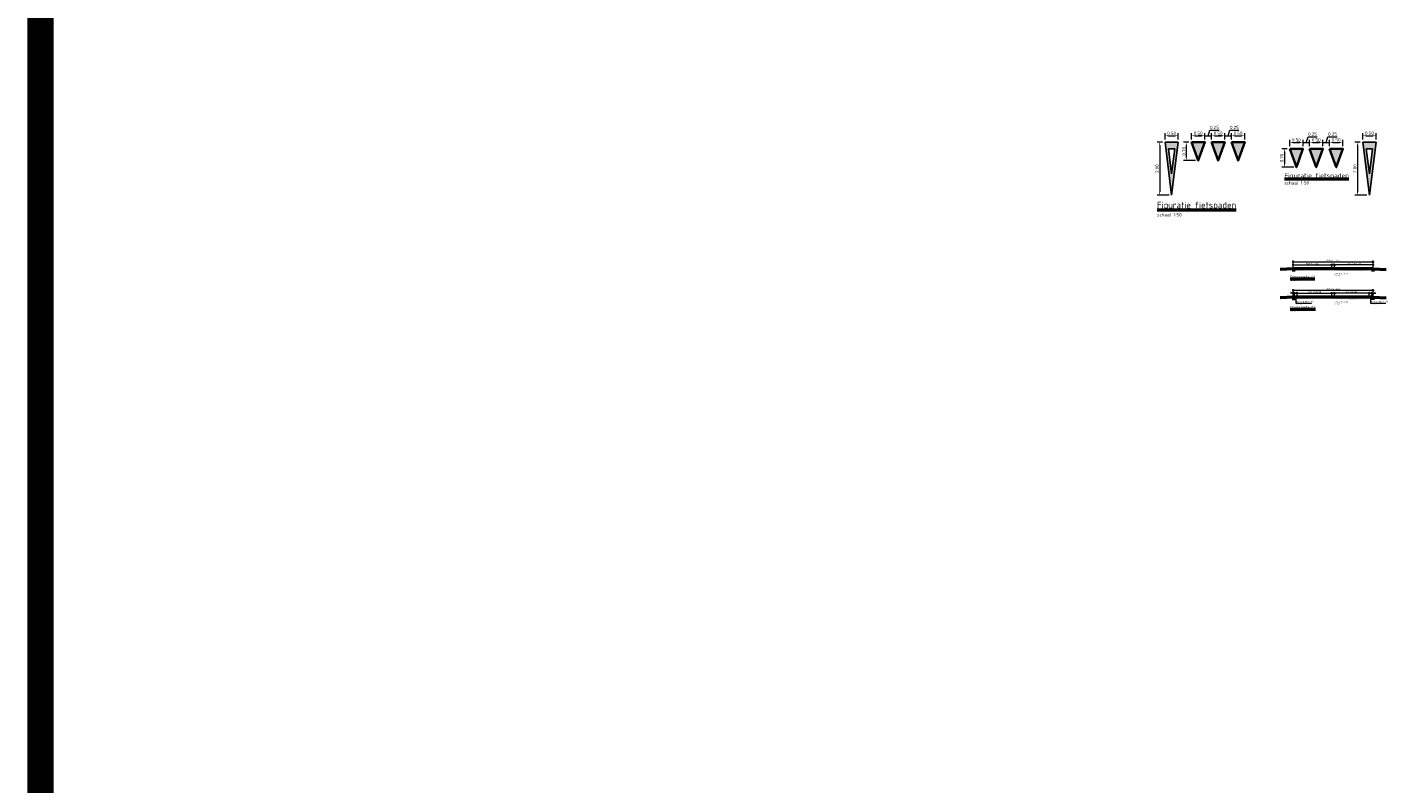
# Model space of a CAD drawing. Header units: metres. Extents: x -699 to 2316, y -1199 to 781.
# Tile 187 of 256: x 38 to 89, y -126 to -97. Entities that reach past the tile are written whole.
import ezdxf

# ---------------------------------------------------------------- set-up
doc = ezdxf.new("R2010")
doc.units = ezdxf.units.M
doc.header["$PDMODE"] = 1
for name, color, linetype, lineweight in [('mk-nw-algemeen', 7, 'Continuous', 25), ('N-WE-VH-KANTVERHARDING-GD', 210, 'Continuous', 50), ('N-WE-VW-MARKERING_DWARS_DRIEHOEK_5070-G', 7, 'VW-HAAIETAND70-L-N', 35), ('X-XX-AL-M', 7, 'Continuous', 18), ('X-XX-AL-T25', 7, 'Continuous', 25), ('X-XX-AL-T50', 130, 'Continuous', 50)]:
    doc.layers.add(name, color=color, linetype=linetype, lineweight=lineweight)
doc.layers.add('X-XX-AL-TEKENBLAD_VIEWPORT-G', color=7, linetype='Continuous', lineweight=18, plot=False)
doc.styles.add('NLCS-ISO', font='NLCS-ISO.ttf')
doc.styles.add('NLCS-ISO-M50-T25', font='NLCS-ISO.ttf', dxfattribs={"height": 0.125})
doc.styles.add('rtw_iso', font='iso-rtw.shx')
doc.linetypes.add('VW-HAAIETAND70-L-N', pattern='A,0,-0.5,[149,NLCS.SHX,S=1,R=0,X=-0.625,Y=0],-0.5', length=1)
doc.dimstyles.new('NLCS-M50-T25-PIJL_A_L2_H1', dxfattribs={"dimscale": 0.05, "dimtxt": 2.5, "dimasz": 2.5, "dimexe": 2, "dimexo": 2, "dimgap": 0.7, "dimtad": 1, "dimzin": 0, "dimdsep": 46, "dimtxsty": 'NLCS-ISO-M50-T25', "dimcen": 0, "dimdle": 2, "dimclrd": 256, "dimclre": 256, "dimclrt": 256, "dimadec": 1, "dimazin": 0, "dimtfac": 1, "dimtdec": 3, "dimtofl": 0, "dimtmove": 0, "dimatfit": 3, "dimfxl": 2, "dimtfillclr": 256, "dimtolj": 1, "dimtzin": 0, "dimlwd": -1, "dimlwe": -1, "dimarcsym": 0})
doc.dimstyles.new('RTW-LGL-20-B', dxfattribs={"dimtxt": 0.05, "dimasz": 0.01, "dimexe": 0.04, "dimexo": 0.04, "dimgap": 0.014, "dimtad": 1, "dimdec": 0, "dimlfac": 1000, "dimzin": 0, "dimtxsty": 'rtw_iso', "dimblk1": 'RTW-L_ARR-v1', "dimblk2": 'RTW-L_ARR-v1', "dimsah": 1, "dimcen": 2.5, "dimdle": 2, "dimclrd": 8, "dimclre": 8, "dimclrt": 256, "dimaunit": 2, "dimadec": 6, "dimazin": 0, "dimtfac": 1, "dimtdec": 4, "dimtmove": 0, "dimatfit": 0, "dimldrblk": 'RTW-L_ARR-v1', "dimfxl": 1, "dimtolj": 1, "dimtzin": 0, "dimlwd": 18, "dimlwe": 18, "dimarcsym": 0})
doc.dimstyles.new('RTW-LGO-20-B', dxfattribs={"dimtxt": 0.05, "dimasz": 0.01, "dimexe": 0.04, "dimexo": 0.04, "dimgap": 0.014, "dimtad": 1, "dimdec": 0, "dimlfac": 1000, "dimzin": 0, "dimdsep": 46, "dimtxsty": 'rtw_iso', "dimblk1": 'RTW-TIC-V1', "dimblk2": 'RTW-TIC-V1', "dimsah": 1, "dimcen": 2.5, "dimdle": 2, "dimclrd": 8, "dimclre": 8, "dimclrt": 256, "dimaunit": 2, "dimadec": 6, "dimazin": 0, "dimtfac": 1, "dimtdec": 4, "dimtmove": 0, "dimatfit": 0, "dimldrblk": 'RTW-TIC-V1', "dimfxl": 1, "dimtolj": 1, "dimtzin": 0, "dimlwd": 18, "dimlwe": 18, "dimarcsym": 0})

# ---------------------------------------------------------------- blocks, each defined once
blk = doc.blocks.new('RTW-TIC-V1')
at = {"color": 0, "lineweight": 18}
for p, q in [((0, 0), (-5, 0)), ((-1.4, -1.4), (1.4, 1.4)), ((0, 0), (0, 4)), ((0, 0), (4, 0)), ((0, 0), (0, -4))]:
    blk.add_line(p, q, dxfattribs=at)
blk = doc.blocks.new('*D2378')
at = {"layer": 'Defpoints', "color": 0, "transparency": 16777216}
for p in [(88.493, -105.89), (85.493, -106.154), (88.493, -106.154)]:
    blk.add_point(p, dxfattribs=at)
at = {"layer": 'X-XX-AL-M', "color": 8, "lineweight": 18, "transparency": 16777216}
for p, q in [((85.493, -106.114), (85.493, -105.85)), ((85.503, -105.89), (88.483, -105.89)), ((88.493, -106.114), (88.493, -105.85))]:
    blk.add_line(p, q, dxfattribs=at)
at = {"layer": 'X-XX-AL-M', "color": 8, "lineweight": 18, "transparency": 16777216, "xscale": 0.01, "yscale": 0.01, "zscale": 0.01, "rotation": 180}
blk.add_blockref('RTW-TIC-V1', (85.493, -105.89), dxfattribs=at)
at = {"layer": 'X-XX-AL-M', "color": 8, "lineweight": 18, "transparency": 16777216, "xscale": 0.01, "yscale": 0.01, "zscale": 0.01}
blk.add_blockref('RTW-TIC-V1', (88.493, -105.89), dxfattribs=at)
at = {"layer": 'X-XX-AL-M', "transparency": 16777216, "insert": (86.993, -105.846), "char_height": 0.05, "attachment_point": 5, "style": 'NLCS-ISO'}
blk.add_mtext('\\A1;3000 (variabel)', dxfattribs=at)
blk = doc.blocks.new('*D2379')
at = {"layer": 'Defpoints', "color": 0, "transparency": 16777216}
for p in [(86.943, -106.006), (85.493, -106.154), (86.943, -106.134)]:
    blk.add_point(p, dxfattribs=at)
at = {"layer": 'X-XX-AL-M', "color": 8, "lineweight": 18, "transparency": 16777216}
for p, q in [((85.493, -106.114), (85.493, -105.966)), ((85.503, -106.006), (86.933, -106.006)), ((86.943, -106.094), (86.943, -105.966))]:
    blk.add_line(p, q, dxfattribs=at)
at = {"layer": 'X-XX-AL-M', "color": 8, "lineweight": 18, "transparency": 16777216, "xscale": 0.01, "yscale": 0.01, "zscale": 0.01, "rotation": 180}
blk.add_blockref('RTW-TIC-V1', (85.493, -106.006), dxfattribs=at)
at = {"layer": 'X-XX-AL-M', "color": 8, "lineweight": 18, "transparency": 16777216, "xscale": 0.01, "yscale": 0.01, "zscale": 0.01}
blk.add_blockref('RTW-TIC-V1', (86.943, -106.006), dxfattribs=at)
at = {"layer": 'X-XX-AL-M', "transparency": 16777216, "insert": (86.218, -105.962), "char_height": 0.05, "attachment_point": 5, "style": 'NLCS-ISO'}
blk.add_mtext('\\A1;1450 (variabel)', dxfattribs=at)
blk = doc.blocks.new('*D2380')
at = {"layer": 'Defpoints', "color": 0, "transparency": 16777216}
for p in [(87.043, -106.006), (86.943, -106.134), (87.043, -106.134)]:
    blk.add_point(p, dxfattribs=at)
at = {"layer": 'X-XX-AL-M', "color": 8, "lineweight": 18, "transparency": 16777216}
for p, q in [((86.943, -106.094), (86.943, -105.966)), ((86.953, -106.006), (87.033, -106.006)), ((87.043, -106.094), (87.043, -105.966))]:
    blk.add_line(p, q, dxfattribs=at)
at = {"layer": 'X-XX-AL-M', "color": 8, "lineweight": 18, "transparency": 16777216, "xscale": 0.01, "yscale": 0.01, "zscale": 0.01, "rotation": 180}
blk.add_blockref('RTW-TIC-V1', (86.943, -106.006), dxfattribs=at)
at = {"layer": 'X-XX-AL-M', "color": 8, "lineweight": 18, "transparency": 16777216, "xscale": 0.01, "yscale": 0.01, "zscale": 0.01}
blk.add_blockref('RTW-TIC-V1', (87.043, -106.006), dxfattribs=at)
at = {"layer": 'X-XX-AL-M', "transparency": 16777216, "insert": (86.993, -105.967), "char_height": 0.05, "attachment_point": 5, "style": 'NLCS-ISO'}
blk.add_mtext('\\A1;100', dxfattribs=at)
blk = doc.blocks.new('*D2381')
at = {"layer": 'Defpoints', "color": 0, "transparency": 16777216}
for p in [(87.043, -106.006), (87.043, -106.134), (88.493, -106.154)]:
    blk.add_point(p, dxfattribs=at)
at = {"layer": 'X-XX-AL-M', "color": 8, "lineweight": 18, "transparency": 16777216}
for p, q in [((87.043, -106.094), (87.043, -105.966)), ((88.483, -106.006), (87.053, -106.006)), ((88.493, -106.114), (88.493, -105.966))]:
    blk.add_line(p, q, dxfattribs=at)
at = {"layer": 'X-XX-AL-M', "color": 8, "lineweight": 18, "transparency": 16777216, "xscale": 0.01, "yscale": 0.01, "zscale": 0.01, "rotation": 180}
blk.add_blockref('RTW-TIC-V1', (87.043, -106.006), dxfattribs=at)
at = {"layer": 'X-XX-AL-M', "color": 8, "lineweight": 18, "transparency": 16777216, "xscale": 0.01, "yscale": 0.01, "zscale": 0.01}
blk.add_blockref('RTW-TIC-V1', (88.493, -106.006), dxfattribs=at)
at = {"layer": 'X-XX-AL-M', "transparency": 16777216, "insert": (87.768, -105.962), "char_height": 0.05, "attachment_point": 5, "style": 'NLCS-ISO'}
blk.add_mtext('\\A1;1450 (variabel)', dxfattribs=at)
blk = doc.blocks.new('*D2382')
at = {"layer": 'Defpoints', "color": 0, "transparency": 16777216}
for p in [(88.493, -106.96), (85.493, -107.224), (88.493, -107.224)]:
    blk.add_point(p, dxfattribs=at)
at = {"layer": 'X-XX-AL-M', "color": 8, "lineweight": 18, "transparency": 16777216}
for p, q in [((85.493, -107.184), (85.493, -106.92)), ((85.503, -106.96), (88.483, -106.96)), ((88.493, -107.184), (88.493, -106.92))]:
    blk.add_line(p, q, dxfattribs=at)
at = {"layer": 'X-XX-AL-M', "color": 8, "lineweight": 18, "transparency": 16777216, "xscale": 0.01, "yscale": 0.01, "zscale": 0.01, "rotation": 180}
blk.add_blockref('RTW-TIC-V1', (85.493, -106.96), dxfattribs=at)
at = {"layer": 'X-XX-AL-M', "color": 8, "lineweight": 18, "transparency": 16777216, "xscale": 0.01, "yscale": 0.01, "zscale": 0.01}
blk.add_blockref('RTW-TIC-V1', (88.493, -106.96), dxfattribs=at)
at = {"layer": 'X-XX-AL-M', "transparency": 16777216, "insert": (86.993, -106.916), "char_height": 0.05, "attachment_point": 5, "style": 'NLCS-ISO'}
blk.add_mtext('\\A1;3000 (variabel)', dxfattribs=at)
blk = doc.blocks.new('*D2383')
at = {"layer": 'Defpoints', "color": 0, "transparency": 16777216}
for p in [(85.493, -107.076), (85.493, -107.224), (85.543, -107.204)]:
    blk.add_point(p, dxfattribs=at)
at = {"layer": 'X-XX-AL-M', "color": 8, "lineweight": 18, "transparency": 16777216}
for p, q in [((85.483, -107.076), (85.385, -107.076)), ((85.493, -107.184), (85.493, -107.036)), ((85.543, -107.076), (85.493, -107.076)), ((85.543, -107.164), (85.543, -107.036)), ((85.553, -107.076), (85.563, -107.076))]:
    blk.add_line(p, q, dxfattribs=at)
at = {"layer": 'X-XX-AL-M', "color": 8, "lineweight": 18, "transparency": 16777216, "xscale": 0.01, "yscale": 0.01, "zscale": 0.01}
blk.add_blockref('RTW-TIC-V1', (85.493, -107.076), dxfattribs=at)
at = {"layer": 'X-XX-AL-M', "color": 8, "lineweight": 18, "transparency": 16777216, "xscale": 0.01, "yscale": 0.01, "zscale": 0.01, "rotation": 180}
blk.add_blockref('RTW-TIC-V1', (85.543, -107.076), dxfattribs=at)
at = {"layer": 'X-XX-AL-M', "transparency": 16777216, "insert": (85.429, -107.037), "char_height": 0.05, "attachment_point": 5, "style": 'NLCS-ISO'}
blk.add_mtext('\\A1;50', dxfattribs=at)
blk = doc.blocks.new('*D2384')
at = {"layer": 'Defpoints', "color": 0, "transparency": 16777216}
for p in [(85.643, -107.076), (85.543, -107.204), (85.643, -107.204)]:
    blk.add_point(p, dxfattribs=at)
at = {"layer": 'X-XX-AL-M', "color": 8, "lineweight": 18, "transparency": 16777216}
for p, q in [((85.543, -107.164), (85.543, -107.036)), ((85.553, -107.076), (85.633, -107.076)), ((85.643, -107.164), (85.643, -107.036))]:
    blk.add_line(p, q, dxfattribs=at)
at = {"layer": 'X-XX-AL-M', "color": 8, "lineweight": 18, "transparency": 16777216, "xscale": 0.01, "yscale": 0.01, "zscale": 0.01, "rotation": 180}
blk.add_blockref('RTW-TIC-V1', (85.543, -107.076), dxfattribs=at)
at = {"layer": 'X-XX-AL-M', "color": 8, "lineweight": 18, "transparency": 16777216, "xscale": 0.01, "yscale": 0.01, "zscale": 0.01}
blk.add_blockref('RTW-TIC-V1', (85.643, -107.076), dxfattribs=at)
at = {"layer": 'X-XX-AL-M', "transparency": 16777216, "insert": (85.593, -107.037), "char_height": 0.05, "attachment_point": 5, "style": 'NLCS-ISO'}
blk.add_mtext('\\A1;100', dxfattribs=at)
blk = doc.blocks.new('*D2385')
at = {"layer": 'Defpoints', "color": 0, "transparency": 16777216}
for p in [(86.943, -107.076), (85.643, -107.204), (86.943, -107.204)]:
    blk.add_point(p, dxfattribs=at)
at = {"layer": 'X-XX-AL-M', "color": 8, "lineweight": 18, "transparency": 16777216}
for p, q in [((85.643, -107.164), (85.643, -107.036)), ((85.653, -107.076), (86.933, -107.076)), ((86.943, -107.164), (86.943, -107.036))]:
    blk.add_line(p, q, dxfattribs=at)
at = {"layer": 'X-XX-AL-M', "color": 8, "lineweight": 18, "transparency": 16777216, "xscale": 0.01, "yscale": 0.01, "zscale": 0.01, "rotation": 180}
blk.add_blockref('RTW-TIC-V1', (85.643, -107.076), dxfattribs=at)
at = {"layer": 'X-XX-AL-M', "color": 8, "lineweight": 18, "transparency": 16777216, "xscale": 0.01, "yscale": 0.01, "zscale": 0.01}
blk.add_blockref('RTW-TIC-V1', (86.943, -107.076), dxfattribs=at)
at = {"layer": 'X-XX-AL-M', "transparency": 16777216, "insert": (86.293, -107.032), "char_height": 0.05, "attachment_point": 5, "style": 'NLCS-ISO'}
blk.add_mtext('\\A1;1300 (variabel)', dxfattribs=at)
blk = doc.blocks.new('*D2386')
at = {"layer": 'Defpoints', "color": 0, "transparency": 16777216}
for p in [(87.043, -107.076), (86.943, -107.204), (87.043, -107.204)]:
    blk.add_point(p, dxfattribs=at)
at = {"layer": 'X-XX-AL-M', "color": 8, "lineweight": 18, "transparency": 16777216}
for p, q in [((86.943, -107.164), (86.943, -107.036)), ((86.953, -107.076), (87.033, -107.076)), ((87.043, -107.164), (87.043, -107.036))]:
    blk.add_line(p, q, dxfattribs=at)
at = {"layer": 'X-XX-AL-M', "color": 8, "lineweight": 18, "transparency": 16777216, "xscale": 0.01, "yscale": 0.01, "zscale": 0.01, "rotation": 180}
blk.add_blockref('RTW-TIC-V1', (86.943, -107.076), dxfattribs=at)
at = {"layer": 'X-XX-AL-M', "color": 8, "lineweight": 18, "transparency": 16777216, "xscale": 0.01, "yscale": 0.01, "zscale": 0.01}
blk.add_blockref('RTW-TIC-V1', (87.043, -107.076), dxfattribs=at)
at = {"layer": 'X-XX-AL-M', "transparency": 16777216, "insert": (86.993, -107.037), "char_height": 0.05, "attachment_point": 5, "style": 'NLCS-ISO'}
blk.add_mtext('\\A1;100', dxfattribs=at)
blk = doc.blocks.new('*D2387')
at = {"layer": 'Defpoints', "color": 0, "transparency": 16777216}
for p in [(88.443, -107.076), (88.343, -107.204), (88.443, -107.204)]:
    blk.add_point(p, dxfattribs=at)
at = {"layer": 'X-XX-AL-M', "color": 8, "lineweight": 18, "transparency": 16777216}
for p, q in [((88.343, -107.164), (88.343, -107.036)), ((88.353, -107.076), (88.433, -107.076)), ((88.443, -107.164), (88.443, -107.036))]:
    blk.add_line(p, q, dxfattribs=at)
at = {"layer": 'X-XX-AL-M', "color": 8, "lineweight": 18, "transparency": 16777216, "xscale": 0.01, "yscale": 0.01, "zscale": 0.01, "rotation": 180}
blk.add_blockref('RTW-TIC-V1', (88.343, -107.076), dxfattribs=at)
at = {"layer": 'X-XX-AL-M', "color": 8, "lineweight": 18, "transparency": 16777216, "xscale": 0.01, "yscale": 0.01, "zscale": 0.01}
blk.add_blockref('RTW-TIC-V1', (88.443, -107.076), dxfattribs=at)
at = {"layer": 'X-XX-AL-M', "transparency": 16777216, "insert": (88.393, -107.037), "char_height": 0.05, "attachment_point": 5, "style": 'NLCS-ISO'}
blk.add_mtext('\\A1;100', dxfattribs=at)
blk = doc.blocks.new('*D2388')
at = {"layer": 'Defpoints', "color": 0, "transparency": 16777216}
for p in [(88.493, -107.076), (88.443, -107.204), (88.493, -107.224)]:
    blk.add_point(p, dxfattribs=at)
at = {"layer": 'X-XX-AL-M', "color": 8, "lineweight": 18, "transparency": 16777216}
for p, q in [((88.433, -107.076), (88.423, -107.076)), ((88.443, -107.164), (88.443, -107.036)), ((88.443, -107.076), (88.493, -107.076)), ((88.493, -107.184), (88.493, -107.036)), ((88.503, -107.076), (88.601, -107.076))]:
    blk.add_line(p, q, dxfattribs=at)
at = {"layer": 'X-XX-AL-M', "color": 8, "lineweight": 18, "transparency": 16777216, "xscale": 0.01, "yscale": 0.01, "zscale": 0.01}
blk.add_blockref('RTW-TIC-V1', (88.443, -107.076), dxfattribs=at)
at = {"layer": 'X-XX-AL-M', "color": 8, "lineweight": 18, "transparency": 16777216, "xscale": 0.01, "yscale": 0.01, "zscale": 0.01, "rotation": 180}
blk.add_blockref('RTW-TIC-V1', (88.493, -107.076), dxfattribs=at)
at = {"layer": 'X-XX-AL-M', "transparency": 16777216, "insert": (88.557, -107.037), "char_height": 0.05, "attachment_point": 5, "style": 'NLCS-ISO'}
blk.add_mtext('\\A1;50', dxfattribs=at)
blk = doc.blocks.new('*D2389')
at = {"layer": 'Defpoints', "color": 0, "transparency": 16777216}
for p in [(87.043, -107.076), (87.043, -107.204), (88.343, -107.204)]:
    blk.add_point(p, dxfattribs=at)
at = {"layer": 'X-XX-AL-M', "color": 8, "lineweight": 18, "transparency": 16777216}
for p, q in [((87.043, -107.164), (87.043, -107.036)), ((88.333, -107.076), (87.053, -107.076)), ((88.343, -107.164), (88.343, -107.036))]:
    blk.add_line(p, q, dxfattribs=at)
at = {"layer": 'X-XX-AL-M', "color": 8, "lineweight": 18, "transparency": 16777216, "xscale": 0.01, "yscale": 0.01, "zscale": 0.01, "rotation": 180}
blk.add_blockref('RTW-TIC-V1', (87.043, -107.076), dxfattribs=at)
at = {"layer": 'X-XX-AL-M', "color": 8, "lineweight": 18, "transparency": 16777216, "xscale": 0.01, "yscale": 0.01, "zscale": 0.01}
blk.add_blockref('RTW-TIC-V1', (88.343, -107.076), dxfattribs=at)
at = {"layer": 'X-XX-AL-M', "transparency": 16777216, "insert": (87.693, -107.032), "char_height": 0.05, "attachment_point": 5, "style": 'NLCS-ISO'}
blk.add_mtext('\\A1;1300 (variabel)', dxfattribs=at)
blk = doc.blocks.new('RTW-L_ARR-v1')
at = {"color": 0, "linetype": 'ByBlock', "lineweight": 18}
blk.add_solid([(-5, 0.8), (-5, -0.8), (0, 0)], dxfattribs=at)
blk = doc.blocks.new('voorrang_250')
h = blk.add_hatch(color=256)
h.paths.add_polyline_path([(0.25, 2), (0, 2), (-0.25, 2), (0, 0)])
h.paths.add_polyline_path([(0.118, 1.75), (0, 0.806), (-0.118, 1.75), (0, 1.75)], flags=16)
for p, q in [((0, 0), (-0.25, 2)), ((0, 2), (-0.25, 2)), ((0, 0.806), (-0.118, 1.75)), ((0, 1.75), (-0.118, 1.75)), ((0, 0), (0.25, 2)), ((0, 2), (0.25, 2)), ((0, 0.806), (0.118, 1.75)), ((0, 1.75), (0.118, 1.75))]:
    blk.add_line(p, q)
blk = doc.blocks.new('NLCS_Haai70')
at = {"linetype": 'Continuous'}
blk.add_hatch(color=256, dxfattribs=at).paths.add_polyline_path([(-0.25, 0), (0.25, 0), (0, -0.7)])
blk.add_lwpolyline([(-0.25, 0), (0.25, 0), (0, -0.7)], close=True, dxfattribs=at)
blk = doc.blocks.new('*D2400')
at = {"layer": 'Defpoints', "color": 0, "transparency": 16777216}
for p in [(80.664, -101.385), (80.463, -103.385), (80.914, -103.385)]:
    blk.add_point(p, dxfattribs=at)
at = {"layer": 'X-XX-AL-M', "transparency": 16777216}
for p, q in [((80.564, -101.385), (80.363, -101.385)), ((80.463, -101.51), (80.463, -103.26)), ((80.814, -103.385), (80.363, -103.385))]:
    blk.add_line(p, q, dxfattribs=at)
for points in [[(80.442, -101.51), (80.483, -101.51), (80.463, -101.385)], [(80.442, -103.26), (80.483, -103.26), (80.463, -103.385)]]:
    blk.add_solid(points, dxfattribs=at)
at = {"layer": 'X-XX-AL-M', "transparency": 16777216, "insert": (80.365, -102.385), "char_height": 0.125, "attachment_point": 5, "rotation": 90, "style": 'NLCS-ISO-M50-T25'}
blk.add_mtext('\\A1;2.00', dxfattribs=at)
blk = doc.blocks.new('*D2401')
at = {"layer": 'Defpoints', "color": 0, "transparency": 16777216}
for p in [(80.664, -101.385), (81.164, -101.15), (81.164, -101.385)]:
    blk.add_point(p, dxfattribs=at)
at = {"layer": 'X-XX-AL-M', "transparency": 16777216}
for p, q in [((80.664, -101.285), (80.664, -101.05)), ((80.789, -101.15), (81.039, -101.15)), ((81.164, -101.285), (81.164, -101.05))]:
    blk.add_line(p, q, dxfattribs=at)
for points in [[(80.789, -101.129), (80.789, -101.171), (80.664, -101.15)], [(81.039, -101.129), (81.039, -101.171), (81.164, -101.15)]]:
    blk.add_solid(points, dxfattribs=at)
at = {"layer": 'X-XX-AL-M', "transparency": 16777216, "insert": (80.914, -101.052), "char_height": 0.125, "attachment_point": 5, "style": 'NLCS-ISO-M50-T25'}
blk.add_mtext('\\A1;0.50', dxfattribs=at)
blk = doc.blocks.new('*D2402')
at = {"layer": 'Defpoints', "color": 0, "transparency": 16777216}
for p in [(81.664, -101.385), (82.164, -101.15), (82.164, -101.385)]:
    blk.add_point(p, dxfattribs=at)
at = {"layer": 'X-XX-AL-M', "transparency": 16777216}
for p, q in [((81.664, -101.285), (81.664, -101.05)), ((81.789, -101.15), (82.039, -101.15)), ((82.164, -101.285), (82.164, -101.05))]:
    blk.add_line(p, q, dxfattribs=at)
for points in [[(81.789, -101.129), (81.789, -101.171), (81.664, -101.15)], [(82.039, -101.129), (82.039, -101.171), (82.164, -101.15)]]:
    blk.add_solid(points, dxfattribs=at)
at = {"layer": 'X-XX-AL-M', "transparency": 16777216, "insert": (81.914, -101.052), "char_height": 0.125, "attachment_point": 5, "style": 'NLCS-ISO-M50-T25'}
blk.add_mtext('\\A1;0.50', dxfattribs=at)
blk = doc.blocks.new('*D2403')
at = {"layer": 'Defpoints', "color": 0, "transparency": 16777216}
for p in [(82.164, -101.385), (82.414, -101.15), (82.414, -101.385)]:
    blk.add_point(p, dxfattribs=at)
at = {"layer": 'X-XX-AL-M', "transparency": 16777216}
for p, q in [((82.289, -101.15), (82.353, -100.935)), ((82.353, -100.935), (82.698, -100.935)), ((82.039, -101.15), (81.914, -101.15)), ((82.164, -101.285), (82.164, -101.05)), ((82.164, -101.15), (82.414, -101.15)), ((82.414, -101.285), (82.414, -101.05)), ((82.539, -101.15), (82.664, -101.15))]:
    blk.add_line(p, q, dxfattribs=at)
for points in [[(82.039, -101.129), (82.039, -101.171), (82.164, -101.15)], [(82.539, -101.129), (82.539, -101.171), (82.414, -101.15)]]:
    blk.add_solid(points, dxfattribs=at)
at = {"layer": 'X-XX-AL-M', "transparency": 16777216, "insert": (82.526, -100.837), "char_height": 0.125, "attachment_point": 5, "style": 'NLCS-ISO-M50-T25'}
blk.add_mtext('\\A1;0.25', dxfattribs=at)
blk = doc.blocks.new('*D2404')
at = {"layer": 'Defpoints', "color": 0, "transparency": 16777216}
for p in [(82.414, -101.385), (82.914, -101.15), (82.914, -101.385)]:
    blk.add_point(p, dxfattribs=at)
at = {"layer": 'X-XX-AL-M', "transparency": 16777216}
for p, q in [((82.414, -101.285), (82.414, -101.05)), ((82.539, -101.15), (82.789, -101.15)), ((82.914, -101.285), (82.914, -101.05))]:
    blk.add_line(p, q, dxfattribs=at)
for points in [[(82.539, -101.129), (82.539, -101.171), (82.414, -101.15)], [(82.789, -101.129), (82.789, -101.171), (82.914, -101.15)]]:
    blk.add_solid(points, dxfattribs=at)
at = {"layer": 'X-XX-AL-M', "transparency": 16777216, "insert": (82.664, -101.052), "char_height": 0.125, "attachment_point": 5, "style": 'NLCS-ISO-M50-T25'}
blk.add_mtext('\\A1;0.50', dxfattribs=at)
blk = doc.blocks.new('*D2405')
at = {"layer": 'Defpoints', "color": 0, "transparency": 16777216}
for p in [(82.914, -101.385), (83.164, -101.15), (83.164, -101.385)]:
    blk.add_point(p, dxfattribs=at)
at = {"layer": 'X-XX-AL-M', "transparency": 16777216}
for p, q in [((83.039, -101.15), (83.103, -100.935)), ((83.103, -100.935), (83.448, -100.935)), ((82.789, -101.15), (82.664, -101.15)), ((82.914, -101.285), (82.914, -101.05)), ((82.914, -101.15), (83.164, -101.15)), ((83.164, -101.285), (83.164, -101.05)), ((83.289, -101.15), (83.414, -101.15))]:
    blk.add_line(p, q, dxfattribs=at)
for points in [[(82.789, -101.129), (82.789, -101.171), (82.914, -101.15)], [(83.289, -101.129), (83.289, -101.171), (83.164, -101.15)]]:
    blk.add_solid(points, dxfattribs=at)
at = {"layer": 'X-XX-AL-M', "transparency": 16777216, "insert": (83.276, -100.837), "char_height": 0.125, "attachment_point": 5, "style": 'NLCS-ISO-M50-T25'}
blk.add_mtext('\\A1;0.25', dxfattribs=at)
blk = doc.blocks.new('*D2409')
at = {"layer": 'Defpoints', "color": 0, "transparency": 16777216}
for p in [(83.164, -101.385), (83.664, -101.15), (83.664, -101.385)]:
    blk.add_point(p, dxfattribs=at)
at = {"layer": 'X-XX-AL-M', "transparency": 16777216}
for p, q in [((83.164, -101.285), (83.164, -101.05)), ((83.289, -101.15), (83.539, -101.15)), ((83.664, -101.285), (83.664, -101.05))]:
    blk.add_line(p, q, dxfattribs=at)
for points in [[(83.289, -101.129), (83.289, -101.171), (83.164, -101.15)], [(83.539, -101.129), (83.539, -101.171), (83.664, -101.15)]]:
    blk.add_solid(points, dxfattribs=at)
at = {"layer": 'X-XX-AL-M', "transparency": 16777216, "insert": (83.414, -101.052), "char_height": 0.125, "attachment_point": 5, "style": 'NLCS-ISO-M50-T25'}
blk.add_mtext('\\A1;0.50', dxfattribs=at)
blk = doc.blocks.new('*D2410')
at = {"layer": 'Defpoints', "color": 0, "transparency": 16777216}
for p in [(81.664, -101.385), (81.463, -102.085), (81.914, -102.085)]:
    blk.add_point(p, dxfattribs=at)
at = {"layer": 'X-XX-AL-M', "transparency": 16777216}
for p, q in [((81.564, -101.385), (81.363, -101.385)), ((81.463, -101.51), (81.463, -101.96)), ((81.814, -102.085), (81.363, -102.085))]:
    blk.add_line(p, q, dxfattribs=at)
for points in [[(81.442, -101.51), (81.483, -101.51), (81.463, -101.385)], [(81.442, -101.96), (81.483, -101.96), (81.463, -102.085)]]:
    blk.add_solid(points, dxfattribs=at)
at = {"layer": 'X-XX-AL-M', "transparency": 16777216, "insert": (81.365, -101.735), "char_height": 0.125, "attachment_point": 5, "rotation": 90, "style": 'NLCS-ISO-M50-T25'}
blk.add_mtext('\\A1;0.70', dxfattribs=at)
blk = doc.blocks.new('*D2411')
at = {"layer": 'Defpoints', "color": 0, "transparency": 16777216}
for p in [(88.107, -101.385), (87.906, -103.385), (88.357, -103.385)]:
    blk.add_point(p, dxfattribs=at)
at = {"layer": 'X-XX-AL-M', "transparency": 16777216}
for p, q in [((88.007, -101.385), (87.806, -101.385)), ((87.906, -101.51), (87.906, -103.26)), ((88.257, -103.385), (87.806, -103.385))]:
    blk.add_line(p, q, dxfattribs=at)
for points in [[(87.885, -101.51), (87.927, -101.51), (87.906, -101.385)], [(87.885, -103.26), (87.927, -103.26), (87.906, -103.385)]]:
    blk.add_solid(points, dxfattribs=at)
at = {"layer": 'X-XX-AL-M', "transparency": 16777216, "insert": (87.808, -102.385), "char_height": 0.125, "attachment_point": 5, "rotation": 90, "style": 'NLCS-ISO-M50-T25'}
blk.add_mtext('\\A1;2.00', dxfattribs=at)
blk = doc.blocks.new('*D2412')
at = {"layer": 'Defpoints', "color": 0, "transparency": 16777216}
for p in [(88.107, -101.385), (88.607, -101.15), (88.607, -101.385)]:
    blk.add_point(p, dxfattribs=at)
at = {"layer": 'X-XX-AL-M', "transparency": 16777216}
for p, q in [((88.107, -101.285), (88.107, -101.05)), ((88.232, -101.15), (88.482, -101.15)), ((88.607, -101.285), (88.607, -101.05))]:
    blk.add_line(p, q, dxfattribs=at)
for points in [[(88.232, -101.129), (88.232, -101.171), (88.107, -101.15)], [(88.482, -101.129), (88.482, -101.171), (88.607, -101.15)]]:
    blk.add_solid(points, dxfattribs=at)
at = {"layer": 'X-XX-AL-M', "transparency": 16777216, "insert": (88.357, -101.052), "char_height": 0.125, "attachment_point": 5, "style": 'NLCS-ISO-M50-T25'}
blk.add_mtext('\\A1;0.50', dxfattribs=at)
blk = doc.blocks.new('*D2413')
at = {"layer": 'Defpoints', "color": 0, "transparency": 16777216}
for p in [(85.857, -101.4), (85.357, -101.635), (85.857, -101.635)]:
    blk.add_point(p, dxfattribs=at)
at = {"layer": 'X-XX-AL-M', "transparency": 16777216}
for p, q in [((85.357, -101.535), (85.357, -101.3)), ((85.482, -101.4), (85.732, -101.4)), ((85.857, -101.535), (85.857, -101.3))]:
    blk.add_line(p, q, dxfattribs=at)
for points in [[(85.482, -101.379), (85.482, -101.421), (85.357, -101.4)], [(85.732, -101.379), (85.732, -101.421), (85.857, -101.4)]]:
    blk.add_solid(points, dxfattribs=at)
at = {"layer": 'X-XX-AL-M', "transparency": 16777216, "insert": (85.607, -101.302), "char_height": 0.125, "attachment_point": 5, "style": 'NLCS-ISO-M50-T25'}
blk.add_mtext('\\A1;0.50', dxfattribs=at)
blk = doc.blocks.new('*D2414')
at = {"layer": 'Defpoints', "color": 0, "transparency": 16777216}
for p in [(86.107, -101.4), (85.857, -101.635), (86.107, -101.635)]:
    blk.add_point(p, dxfattribs=at)
at = {"layer": 'X-XX-AL-M', "transparency": 16777216}
for p, q in [((85.732, -101.4), (85.607, -101.4)), ((85.857, -101.535), (85.857, -101.3)), ((85.857, -101.4), (86.107, -101.4)), ((85.982, -101.4), (86.046, -101.185)), ((86.046, -101.185), (86.391, -101.185)), ((86.107, -101.535), (86.107, -101.3)), ((86.232, -101.4), (86.357, -101.4))]:
    blk.add_line(p, q, dxfattribs=at)
for points in [[(85.732, -101.379), (85.732, -101.421), (85.857, -101.4)], [(86.232, -101.379), (86.232, -101.421), (86.107, -101.4)]]:
    blk.add_solid(points, dxfattribs=at)
at = {"layer": 'X-XX-AL-M', "transparency": 16777216, "insert": (86.219, -101.087), "char_height": 0.125, "attachment_point": 5, "style": 'NLCS-ISO-M50-T25'}
blk.add_mtext('\\A1;0.25', dxfattribs=at)
blk = doc.blocks.new('*D2415')
at = {"layer": 'Defpoints', "color": 0, "transparency": 16777216}
for p in [(86.607, -101.4), (86.107, -101.635), (86.607, -101.635)]:
    blk.add_point(p, dxfattribs=at)
at = {"layer": 'X-XX-AL-M', "transparency": 16777216}
for p, q in [((86.107, -101.535), (86.107, -101.3)), ((86.232, -101.4), (86.482, -101.4)), ((86.607, -101.535), (86.607, -101.3))]:
    blk.add_line(p, q, dxfattribs=at)
for points in [[(86.232, -101.379), (86.232, -101.421), (86.107, -101.4)], [(86.482, -101.379), (86.482, -101.421), (86.607, -101.4)]]:
    blk.add_solid(points, dxfattribs=at)
at = {"layer": 'X-XX-AL-M', "transparency": 16777216, "insert": (86.357, -101.302), "char_height": 0.125, "attachment_point": 5, "style": 'NLCS-ISO-M50-T25'}
blk.add_mtext('\\A1;0.50', dxfattribs=at)
blk = doc.blocks.new('*D2416')
at = {"layer": 'Defpoints', "color": 0, "transparency": 16777216}
for p in [(86.857, -101.4), (86.607, -101.635), (86.857, -101.635)]:
    blk.add_point(p, dxfattribs=at)
at = {"layer": 'X-XX-AL-M', "transparency": 16777216}
for p, q in [((86.482, -101.4), (86.357, -101.4)), ((86.607, -101.535), (86.607, -101.3)), ((86.607, -101.4), (86.857, -101.4)), ((86.732, -101.4), (86.796, -101.185)), ((86.796, -101.185), (87.141, -101.185)), ((86.857, -101.535), (86.857, -101.3)), ((86.982, -101.4), (87.107, -101.4))]:
    blk.add_line(p, q, dxfattribs=at)
for points in [[(86.482, -101.379), (86.482, -101.421), (86.607, -101.4)], [(86.982, -101.379), (86.982, -101.421), (86.857, -101.4)]]:
    blk.add_solid(points, dxfattribs=at)
at = {"layer": 'X-XX-AL-M', "transparency": 16777216, "insert": (86.969, -101.087), "char_height": 0.125, "attachment_point": 5, "style": 'NLCS-ISO-M50-T25'}
blk.add_mtext('\\A1;0.25', dxfattribs=at)
blk = doc.blocks.new('*D2417')
at = {"layer": 'Defpoints', "color": 0, "transparency": 16777216}
for p in [(87.357, -101.4), (86.857, -101.635), (87.357, -101.635)]:
    blk.add_point(p, dxfattribs=at)
at = {"layer": 'X-XX-AL-M', "transparency": 16777216}
for p, q in [((86.857, -101.535), (86.857, -101.3)), ((86.982, -101.4), (87.232, -101.4)), ((87.357, -101.535), (87.357, -101.3))]:
    blk.add_line(p, q, dxfattribs=at)
for points in [[(86.982, -101.379), (86.982, -101.421), (86.857, -101.4)], [(87.232, -101.379), (87.232, -101.421), (87.357, -101.4)]]:
    blk.add_solid(points, dxfattribs=at)
at = {"layer": 'X-XX-AL-M', "transparency": 16777216, "insert": (87.107, -101.302), "char_height": 0.125, "attachment_point": 5, "style": 'NLCS-ISO-M50-T25'}
blk.add_mtext('\\A1;0.50', dxfattribs=at)
blk = doc.blocks.new('*D2418')
at = {"layer": 'Defpoints', "color": 0, "transparency": 16777216}
for p in [(85.357, -101.635), (85.156, -102.335), (85.607, -102.335)]:
    blk.add_point(p, dxfattribs=at)
at = {"layer": 'X-XX-AL-M', "transparency": 16777216}
for p, q in [((85.257, -101.635), (85.056, -101.635)), ((85.156, -101.76), (85.156, -102.21)), ((85.507, -102.335), (85.056, -102.335))]:
    blk.add_line(p, q, dxfattribs=at)
for points in [[(85.135, -101.76), (85.177, -101.76), (85.156, -101.635)], [(85.135, -102.21), (85.177, -102.21), (85.156, -102.335)]]:
    blk.add_solid(points, dxfattribs=at)
at = {"layer": 'X-XX-AL-M', "transparency": 16777216, "insert": (85.058, -101.985), "char_height": 0.125, "attachment_point": 5, "rotation": 90, "style": 'NLCS-ISO-M50-T25'}
blk.add_mtext('\\A1;0.70', dxfattribs=at)

msp = doc.modelspace()

# ---------------------------------------------------------------- hatches: boundary and pattern name
at = {"layer": 'N-WE-VH-KANTVERHARDING-GD'}
for points in [[(88.4932, -106.1543), (85.4932, -106.1543), (85.4932, -106.2415, -0.0288689), (87.2799, -106.2311, 0.032822), (88.4932, -106.2145)], [(88.4932, -107.2243), (85.4932, -107.2243), (85.4932, -107.3115, -0.0288689), (87.2799, -107.3011, 0.032822), (88.4932, -107.2845)]]:
    msp.add_hatch(color=254, dxfattribs=at).paths.add_polyline_path(points)

# ---------------------------------------------------------------- linework, layer by layer
for p, q in [((85.4932, -106.1543), (84.9932, -106.1793)), ((88.4932, -106.1543), (88.9932, -106.1793)), ((85.4932, -107.2243), (84.9932, -107.2493)), ((88.4932, -107.2243), (88.9932, -107.2493))]:
    msp.add_line(p, q, dxfattribs=at)
for points in [[(88.4932, -106.2529), (88.4932, -106.1543), (85.4932, -106.1543), (85.4932, -106.2616)], [(88.4932, -107.3229), (88.4932, -107.2243), (85.4932, -107.2243), (85.4932, -107.3316)]]:
    msp.add_lwpolyline(points, dxfattribs=at)
at = {"layer": 'N-WE-VH-KANTVERHARDING-GD', "const_width": 0.02}
for points in [[(86.9432, -106.1343), (87.0432, -106.1343)], [(85.5432, -107.2043), (85.6432, -107.2043)], [(86.9432, -107.2043), (87.0432, -107.2043)], [(88.3432, -107.2043), (88.4432, -107.2043)]]:
    msp.add_lwpolyline(points, dxfattribs=at)
at = {"layer": 'X-XX-AL-TEKENBLAD_VIEWPORT-G', "color": 3, "const_width": 1}
msp.add_lwpolyline([(38.3424, -26.3055), (215.9474, -26.3055), (215.9474, -148.1638), (38.3424, -148.1638)], close=True, dxfattribs=at)

# ---------------------------------------------------------------- block references
at = {"layer": 'mk-nw-algemeen'}
for p in [(80.9136, -103.3854), (88.3568, -103.3854)]:
    msp.add_blockref('voorrang_250', p, dxfattribs=at)
at = {"layer": 'N-WE-VW-MARKERING_DWARS_DRIEHOEK_5070-G'}
for p in [(81.9136, -101.3854), (82.6636, -101.3854), (83.4136, -101.3854), (85.6068, -101.6354), (86.3568, -101.6354), (87.1068, -101.6354)]:
    msp.add_blockref('NLCS_Haai70', p, dxfattribs=at)

# ---------------------------------------------------------------- texts
at = {"layer": 'X-XX-AL-M', "style": 'NLCS-ISO'}
for p in [(87.0447, -106.4267), (85.6172, -107.4967), (87.0447, -107.4967), (88.4172, -107.4967)]:
    msp.add_text('wegenverf', height=0.036, dxfattribs=at).set_placement(p)
at = {"layer": 'X-XX-AL-M', "char_height": 0.05, "attachment_point": 7, "style": 'NLCS-ISO'}
for s, insert in [('2.70-0.30 (0.10)', (87.0447, -106.3667)), ('doorgetrokken 100', (85.6172, -107.4367)), ('2.70-0.30 (0.10)', (87.0447, -107.4367)), ('doorgetrokken 100', (88.4172, -107.4367))]:
    msp.add_mtext(s, dxfattribs=dict(at, insert=insert))
at = {"layer": 'X-XX-AL-T25'}
for s, height, style, p in [('schaal 1:50', 0.125, 'NLCS-ISO-M50-T25', (85.1557, -102.9854)), ('schaal 1:50', 0.125, 'NLCS-ISO-M50-T25', (80.3625, -104.1854)), ('schaal 1:25', 0.05, 'NLCS-ISO', (85.3794, -106.6181)), ('schaal 1:25', 0.05, 'NLCS-ISO', (85.3794, -107.7631))]:
    msp.add_text(s, height=height, dxfattribs=dict(at, style=style)).set_placement(p)
at = {"layer": 'X-XX-AL-T50'}
for s, height, style, p in [('%%UFiguratie fietspaden', 0.175, 'NLCS-ISO-M50-T25', (85.1557, -102.7354)), ('%%UFiguratie fietspaden', 0.25, 'NLCS-ISO-M50-T25', (80.3625, -103.8854)), ('%%UDoorsnede 01', 0.1, 'NLCS-ISO', (85.3794, -106.5081)), ('%%UDoorsnede 03', 0.1, 'NLCS-ISO', (85.3794, -107.6531))]:
    msp.add_text(s, height=height, dxfattribs=dict(at, style=style)).set_placement(p)

# ---------------------------------------------------------------- dimensions: what is measured, and where the dimension line sits
at = {"layer": 'X-XX-AL-M'}
for base, p1, p2, dimstyle, override, picture, middle in [((82.4136, -101.1499), (82.1636, -101.3854), (82.4136, -101.3854), 'NLCS-M50-T25-PIJL_A_L2_H1', {"dimtmove": 1}, '*D2403', (82.3881, -100.8374)), ((83.1636, -101.1499), (82.9136, -101.3854), (83.1636, -101.3854), 'NLCS-M50-T25-PIJL_A_L2_H1', {"dimtmove": 1}, '*D2405', (83.1381, -100.8374)), ((82.9136, -101.1499), (82.4136, -101.3854), (82.9136, -101.3854), 'NLCS-M50-T25-PIJL_A_L2_H1', {"dimtmove": 1}, '*D2404', (82.6636, -101.0524)), ((83.6636, -101.1499), (83.1636, -101.3854), (83.6636, -101.3854), 'NLCS-M50-T25-PIJL_A_L2_H1', {"dimtmove": 1}, '*D2409', (83.4136, -101.0524)), ((86.1068, -101.3999), (85.8568, -101.6354), (86.1068, -101.6354), 'NLCS-M50-T25-PIJL_A_L2_H1', {"dimtmove": 1}, '*D2414', (86.0813, -101.0874)), ((86.6068, -101.3999), (86.1068, -101.6354), (86.6068, -101.6354), 'NLCS-M50-T25-PIJL_A_L2_H1', {"dimtmove": 1}, '*D2415', (86.3568, -101.3024)), ((86.8568, -101.3999), (86.6068, -101.6354), (86.8568, -101.6354), 'NLCS-M50-T25-PIJL_A_L2_H1', {"dimtmove": 1}, '*D2416', (86.8313, -101.0874)), ((87.3568, -101.3999), (86.8568, -101.6354), (87.3568, -101.6354), 'NLCS-M50-T25-PIJL_A_L2_H1', {"dimtmove": 1}, '*D2417', (87.1068, -101.3024)), ((85.4932, -107.0758), (85.5432, -107.2043), (85.4932, -107.2243), 'RTW-LGO-20-B', {"dimtxsty": 'NLCS-ISO'}, '*D2383', (85.4292, -107.0368)), ((88.4932, -107.0758), (88.4432, -107.2043), (88.4932, -107.2243), 'RTW-LGO-20-B', {"dimtxsty": 'NLCS-ISO'}, '*D2388', (88.5572, -107.0368))]:
    dim = msp.add_linear_dim(base=base, p1=p1, p2=p2, dimstyle=dimstyle, override=override, dxfattribs=at)
    dim.commit()
    dim.dimension.update_dxf_attribs({"geometry": picture, "text_midpoint": middle})
for base, p1, p2, picture, middle in [((80.4625, -103.3854), (80.6636, -101.3854), (80.9136, -103.3854), '*D2400', (80.365, -102.3854)), ((81.4625, -102.0854), (81.6636, -101.3854), (81.9136, -102.0854), '*D2410', (81.365, -101.7354)), ((87.9057, -103.3854), (88.1068, -101.3854), (88.3568, -103.3854), '*D2411', (87.8082, -102.3854)), ((85.1557, -102.3354), (85.3568, -101.6354), (85.6068, -102.3354), '*D2418', (85.0582, -101.9854))]:
    dim = msp.add_linear_dim(base=base, p1=p1, p2=p2, angle=90, dimstyle='NLCS-M50-T25-PIJL_A_L2_H1', dxfattribs=at)
    dim.commit()
    dim.dimension.update_dxf_attribs({"geometry": picture, "text_midpoint": middle})
for base, p1, p2, picture, middle in [((81.1636, -101.1499), (80.6636, -101.3854), (81.1636, -101.3854), '*D2401', (80.9136, -101.0524)), ((82.1636, -101.1499), (81.6636, -101.3854), (82.1636, -101.3854), '*D2402', (81.9136, -101.0524)), ((85.8568, -101.3999), (85.3568, -101.6354), (85.8568, -101.6354), '*D2413', (85.6068, -101.3024)), ((88.6068, -101.1499), (88.1068, -101.3854), (88.6068, -101.3854), '*D2412', (88.3568, -101.0524))]:
    dim = msp.add_linear_dim(base=base, p1=p1, p2=p2, dimstyle='NLCS-M50-T25-PIJL_A_L2_H1', dxfattribs=at)
    dim.commit()
    dim.dimension.update_dxf_attribs({"geometry": picture, "text_midpoint": middle})
for base, p1, p2, picture, middle in [((88.4932, -105.8901), (85.4932, -106.1543), (88.4932, -106.1543), '*D2378', (86.9932, -105.8461)), ((86.9432, -106.0058), (85.4932, -106.1543), (86.9432, -106.1343), '*D2379', (86.2182, -105.9618)), ((87.0432, -106.0058), (88.4932, -106.1543), (87.0432, -106.1343), '*D2381', (87.7682, -105.9618)), ((88.4932, -106.9601), (85.4932, -107.2243), (88.4932, -107.2243), '*D2382', (86.9932, -106.9161)), ((86.9432, -107.0758), (85.6432, -107.2043), (86.9432, -107.2043), '*D2385', (86.2932, -107.0318)), ((87.0432, -107.0758), (88.3432, -107.2043), (87.0432, -107.2043), '*D2389', (87.6932, -107.0318))]:
    dim = msp.add_linear_dim(base=base, p1=p1, p2=p2, text='<> (variabel)', dimstyle='RTW-LGO-20-B', override={"dimtxsty": 'NLCS-ISO'}, dxfattribs=at)
    dim.commit()
    dim.dimension.update_dxf_attribs({"geometry": picture, "text_midpoint": middle})
for base, p1, p2, picture, middle in [((87.0432, -106.0058), (86.9432, -106.1343), (87.0432, -106.1343), '*D2380', (86.9932, -106.0058)), ((85.6432, -107.0758), (85.5432, -107.2043), (85.6432, -107.2043), '*D2384', (85.5932, -107.0758)), ((87.0432, -107.0758), (86.9432, -107.2043), (87.0432, -107.2043), '*D2386', (86.9932, -107.0758)), ((88.4432, -107.0758), (88.3432, -107.2043), (88.4432, -107.2043), '*D2387', (88.3932, -107.0758))]:
    dim = msp.add_linear_dim(base=base, p1=p1, p2=p2, dimstyle='RTW-LGO-20-B', override={"dimtxsty": 'NLCS-ISO'}, dxfattribs=at)
    dim.commit()
    dim.dimension.update_dxf_attribs({"geometry": picture, "text_midpoint": middle, "dimtype": 160})

# ---------------------------------------------------------------- leaders
at = {"layer": 'X-XX-AL-M', "annotation_type": 0, "has_hookline": 1, "hookline_direction": 0, "text_width": 0.555}
for points in [[(85.5932, -107.2243), (85.5932, -107.4507), (85.6032, -107.4507)], [(88.3932, -107.2243), (88.3932, -107.4507), (88.4032, -107.4507)]]:
    msp.add_leader(points, dimstyle='RTW-LGL-20-B', dxfattribs=at)

doc.saveas('drawing.dxf')
